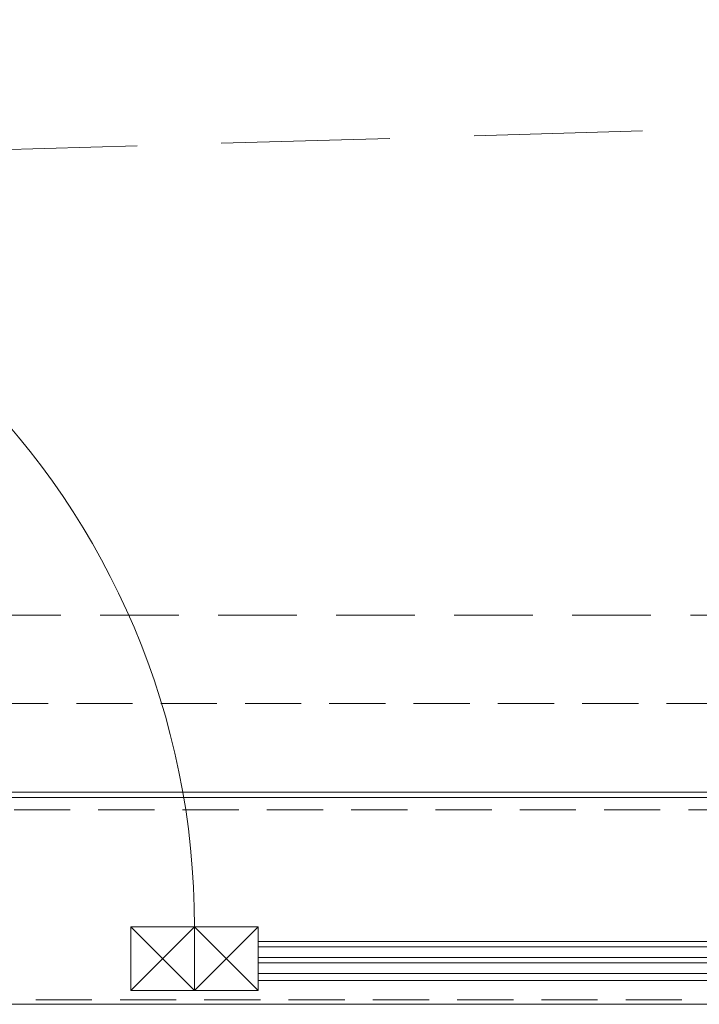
# Model space of a CAD drawing. Header units: millimetres. Extents: x 144573 to 336993, y 74252 to 247042.
# Tile 222 of 256: x 165214 to 165982, y 174615 to 175728. Entities that reach past the tile are written whole.
import ezdxf

# ---------------------------------------------------------------- set-up
doc = ezdxf.new("R2010")
doc.units = ezdxf.units.MM
doc.linetypes.add('ČÁRKOVANÁ', pattern=[19.05, 12.7, -6.35])
for name, color, linetype, lineweight in [('FASÁDA DETAILNÍ', 255, 'Continuous', 0), ('NOVA', 255, 'Continuous', 0), ('TENKA', 255, 'Continuous', 0)]:
    doc.layers.add(name, color=color, linetype=linetype, lineweight=lineweight)

msp = doc.modelspace()

# ---------------------------------------------------------------- linework, layer by layer
at = {"layer": 'FASÁDA DETAILNÍ'}
for p, q in [((169681.98, 174686.259), (165483.48, 174686.259)), ((165483.48, 174680.259), (169681.98, 174680.259)), ((169681.98, 174668.259), (165483.48, 174668.259)), ((165483.48, 174662.259), (169681.98, 174662.259)), ((169681.98, 174650.259), (165483.48, 174650.259)), ((165483.48, 174642.259), (169681.98, 174642.259))]:
    msp.add_line(p, q, dxfattribs=at)
for points in [[(173301.48, 174615.259), (146721.48, 174615.259), (146721.48, 198295.259), (173301.48, 198295.259)], [(173061.48, 174855.259), (146961.48, 174855.259), (146961.48, 198055.259), (173061.48, 198055.259)], [(165411.48, 174702.759), (165411.48, 174630.759), (165339.48, 174630.759), (165339.48, 174702.759)], [(165483.48, 174702.759), (165483.48, 174630.759), (165411.48, 174630.759), (165411.48, 174702.759)]]:
    msp.add_lwpolyline(points, close=True, dxfattribs=at)
at = {"layer": 'FASÁDA DETAILNÍ', "linetype": 'ČÁRKOVANÁ', "ltscale": 5}
for points in [[(173296.48, 174620.259), (146726.48, 174620.259), (146726.48, 198290.259), (173296.48, 198290.259)], [(173081.48, 174835.259), (146941.48, 174835.259), (146941.48, 198075.259), (173081.48, 198075.259)], [(172961.48, 174955.259), (147061.48, 174955.259), (147061.48, 197955.259), (172961.48, 197955.259)]]:
    msp.add_lwpolyline(points, close=True, dxfattribs=at)
at = {"layer": 'FASÁDA DETAILNÍ'}
for points in [[(166054.98, 174849.259), (163192.98, 174849.259)], [(165339.48, 174702.759), (165411.48, 174630.759)], [(165339.48, 174630.759), (165411.48, 174702.759)], [(165411.48, 174702.759), (165483.48, 174630.759)], [(165411.48, 174630.759), (165483.48, 174702.759)]]:
    msp.add_lwpolyline(points, dxfattribs=at)
msp.add_arc((164540.98, 174702.759), 870.5, 0, 90, dxfattribs=at)
at = {"layer": 'NOVA', "linetype": 'ČÁRKOVANÁ', "ltscale": 15}
msp.add_line((147161.48, 175055.259), (172861.48, 175805.259), dxfattribs=at)
at = {"layer": 'TENKA', "linetype": 'ČÁRKOVANÁ', "ltscale": 7}
msp.add_lwpolyline([(147718.98, 197855.259), (172861.48, 197855.259), (172861.48, 175055.259), (147718.98, 175055.259)], close=True, dxfattribs=at)

doc.saveas('drawing.dxf')
